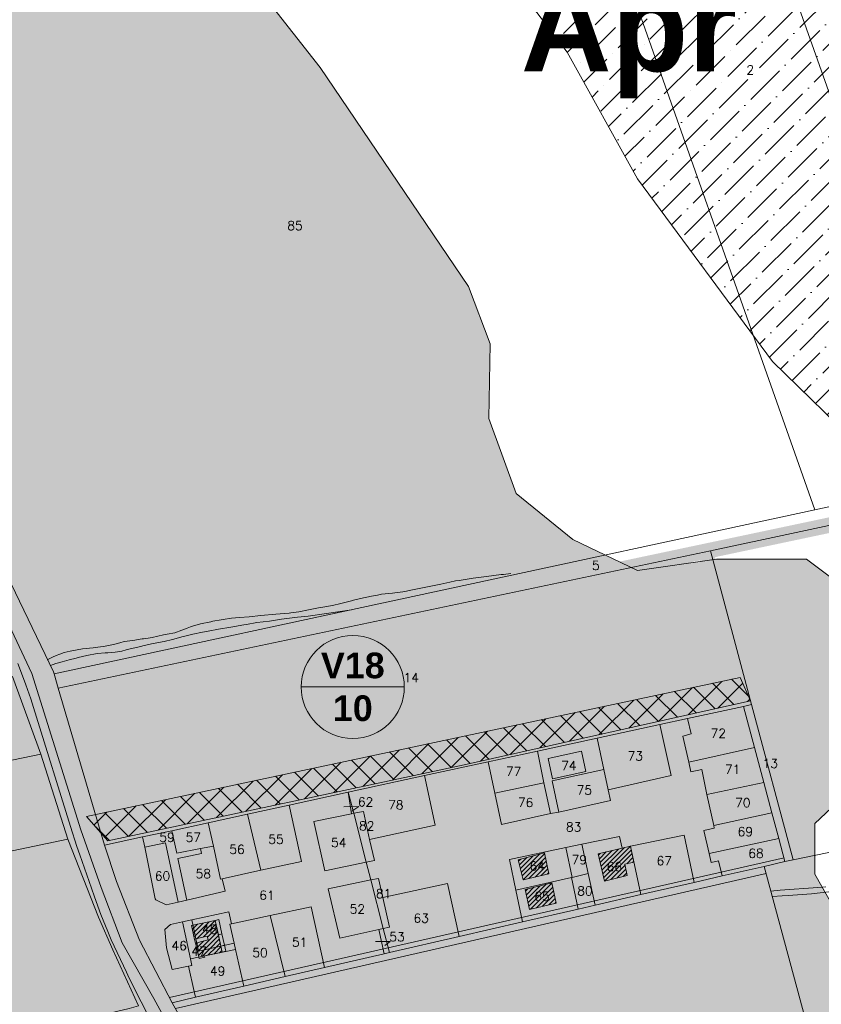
# Model space of a CAD drawing. Header units: metres. Extents: x 578835 to 593571, y 248557 to 255108.
# Tile 200 of 251: x 589790 to 590102, y 253681 to 254065. Entities that reach past the tile are written whole.
import ezdxf

# ---------------------------------------------------------------- set-up
doc = ezdxf.new("R2010")
doc.units = ezdxf.units.M
doc.linetypes.add('CACHEX2', pattern=[0.75, 0.5, -0.25])
doc.linetypes.add('SOLID_LINE', pattern=[0])
for name, color, linetype, lineweight in [('Cad-BATIMENT_BATI_LEGER13', 7, 'SOLID_LINE', 0), ('Cad-BATIMENT_BATI_PRIVE12', 7, 'SOLID_LINE', 0), ('Cad-BATIMENT_BATI_PRIVE12_HACH', 7, 'SOLID_LINE', 0), ('Cad-PARCELLAIRE_PARCELLE1', 250, 'SOLID_LINE', 0), ('Cad-RESEAU_ROUT_AXE_DE_VOIE26', 255, 'SOLID_LINE', 0), ('Cad-RESEAU_ROUT_LIMITE_DE_VOIE_P23', 8, 'SOLID_LINE', 0), ('Cad-TOPONYMIE_DETAIL_PARCELLAIR181', 7, 'SOLID_LINE', 0), ('Cad-TOPONYMIE_NUMERO_DE_PARCELL182', 250, 'SOLID_LINE', 0), ('ER', 192, 'Continuous', 18), ('PLU', 7, 'CACHEX2', 5), ('PPRI global - contour', 152, 'Continuous', 5), ('PPRI global - hachures', 152, 'Continuous', 5)]:
    doc.layers.add(name, color=color, linetype=linetype, lineweight=lineweight)
doc.layers.add('PLU nom', color=7, linetype='Continuous')
doc.styles.get("Standard").update_dxf_attribs({"font": 'arialbd_0.ttf', "height": 50})
doc.styles.add('TEXTSTYLE_45_11', font='txt.shx', dxfattribs={"oblique": 50})

msp = doc.modelspace()

# ---------------------------------------------------------------- hatches: boundary and pattern name
at = {"layer": 'Cad-BATIMENT_BATI_PRIVE12_HACH', "ltscale": 0.4}
h = msp.add_hatch(dxfattribs=at)
h.set_pattern_fill('ANSI31', color=256, scale=0.4, style=0)
h.paths.add_polyline_path([(590025.63, 253735.35), (590029.12, 253736.08), (590027.77, 253742.32), (590024.61, 253741.61), (590015.24, 253739.37), (590017.7, 253728.76), (590026.58, 253730.96)])
h = msp.add_hatch(dxfattribs=at)
h.set_pattern_fill('ANSI31', color=256, scale=0.4, style=0)
h.paths.add_polyline_path([(589984.11, 253737.07), (589986.02, 253729.21), (589996.03, 253731.62), (589994.27, 253739.71)])
h = msp.add_hatch(dxfattribs=at)
h.set_pattern_fill('ANSI31', color=256, scale=0.4, style=0)
h.paths.add_polyline_path([(589998.81, 253720.15), (589997.16, 253728.03), (589986.82, 253725.48), (589988.47, 253717.71)])
h = msp.add_hatch(dxfattribs=at)
h.set_pattern_fill('ANSI31', color=256, scale=0.4, style=0)
h.paths.add_polyline_path([(589868.18, 253703.42), (589865.94, 253713.38), (589857.28, 253711.53), (589858.4, 253706.17), (589862.83, 253707.32), (589863.2, 253705.9), (589858.77, 253704.64), (589859.45, 253701.46)])
h = msp.add_hatch(dxfattribs=at)
h.set_pattern_fill('ANSI31', color=256, scale=0.4, style=0)
h.paths.add_polyline_path([(589858.4, 253706.17), (589857.28, 253711.53), (589856.72, 253711.37), (589857.91, 253706.01)])
h = msp.add_hatch(dxfattribs=at)
h.set_pattern_fill('ANSI31', color=256, scale=0.4, style=0)
h.paths.add_polyline_path([(589859.45, 253701.46), (589858.77, 253704.64), (589858.28, 253704.59), (589859.04, 253701.42)])
h = msp.add_hatch(dxfattribs=at)
h.set_pattern_fill('ANSI31', color=256, scale=0.4, style=0)
h.paths.add_polyline_path([(589868.72, 253701.01), (589868.18, 253703.42), (589859.45, 253701.46), (589859.04, 253701.42), (589859.57, 253699.14), (589861.84, 253699.55)])
at = {"layer": 'ER', "ltscale": 0.4}
h = msp.add_hatch(dxfattribs=at)
h.set_pattern_fill('ANSI37', color=256, scale=2, style=0)
h.paths.add_polyline_path([(589824.2, 253744.48), (589963.05, 253774.12), (590074.59, 253799.02), (590070.58, 253808.18), (589815.9, 253753.96)])
at = {"layer": 'PPRI global - hachures', "ltscale": 0.4}
h = msp.add_hatch(dxfattribs=at)
h.set_pattern_fill('ANSI36', color=256, scale=2, style=0)
h.paths.add_polyline_path([(589867.73, 254209.52), (589862.12, 254225.78), (589839.13, 254252.12), (589793.71, 254331.72), (589779.69, 254358.07), (589761.74, 254405.72), (589751.65, 254441.03), (589748.28, 254471.86), (589752.21, 254483.63), (589766.79, 254495.41), (589774.63, 254507.53), (589774.63, 254515.94), (589773.51, 254528.83), (589766.78, 254553.5), (589753.32, 254574.24), (589734.82, 254597.78), (589712.94, 254614.04), (589679.3, 254634.22), (589664.16, 254642.06), (589645.09, 254653.84), (589631.07, 254669.53), (589626.03, 254696.61), (589626.03, 254714.55), (589629.4, 254729.12), (589637.25, 254742.58), (589650.15, 254759.39), (589671.46, 254776.21), (589678.19, 254782.38), (589691.09, 254798.07), (589702.86, 254802), (589728.66, 254801.44), (589751.09, 254794.71), (589772.4, 254786.86), (589785.3, 254776.21), (589792.03, 254762.2), (589790.91, 254745.38), (589781.93, 254730.8), (589769.04, 254728.56), (589762.31, 254719.03), (589764.55, 254710.06), (589776.33, 254706.7), (589795.39, 254703.9), (589800.44, 254690.44), (589804.37, 254676.43), (589820.07, 254670.83), (589835.21, 254679.79), (589854.28, 254699.41), (589866.61, 254731.37), (589871.1, 254763.32), (589863.81, 254799.19), (589853.71, 254829.46), (589841.38, 254852.45), (589817.82, 254868.14), (589798.2, 254882.16), (589788.66, 254912.99), (589788.1, 254932.61), (589796.51, 254952.22), (589807.17, 254965.12), (589820.07, 254976.33), (589835.21, 254989.78), (589849.79, 254992.58), (589862.13, 254990.34), (589872.78, 254979.69), (589872.78, 254966.24), (589861.57, 254953.91), (589860.44, 254941.01), (589863.81, 254924.2), (589877.27, 254910.18), (589891.85, 254902.9), (589908.11, 254891.12), (589921.57, 254879.91), (589938.39, 254878.79), (589955.22, 254875.43), (589979.89, 254862.54), (589989.43, 254853.01), (589999.52, 254842.92), (590009.05, 254836.19), (590030.36, 254836.19), (590070.18, 254842.36), (590082.52, 254844.04), (590079.3, 254858.47), (590075.1, 254875.14), (590073.23, 254890.46), (590067.89, 254908.87), (590060.01, 254935.76), (590057.87, 254947.04), (590055.52, 254958.17), (590054.24, 254970.76), (590052.86, 254978.58), (590046.39, 254997.3), (590033.57, 255034.83), (590023.88, 255060.83), (590021.74, 255066.48), (590015.07, 255080.12), (590006.83, 255091.45), (589999.43, 255100.88), (589954.56, 255082.38), (589909.7, 255061.08), (589876.05, 255040.9), (589829.51, 255015.12), (589812.12, 254999.98), (589802.03, 254978.68), (589777.92, 254947.29), (589754.29, 254925.39), (589732.98, 254912.5), (589718.4, 254901.28), (589707.18, 254877.74), (589696.43, 254864.8), (589665.59, 254857.52), (589645.96, 254862), (589631.82, 254871.08), (589625.14, 254876.25), (589594.9, 254899.64), (589546.14, 254936.69), (589528.59, 254939.61), (589485.68, 254935.71), (589455.45, 254930.84), (589457.4, 254917.19), (589271.45, 254843.83), (589174.92, 254806.04), (589453.41, 253863.98), (589983.36, 253879.56), (589972.58, 253909.07), (589973.14, 253938.22), (589964.73, 253960.64), (589906.95, 254046.02), (589873.87, 254088.06), (589868.26, 254111.6), (589873.87, 254171.02)])
h = msp.add_hatch(dxfattribs=at)
h.set_pattern_fill('ANSI36', color=256, scale=2, style=0)
h.paths.add_polyline_path([(590256.64, 254237.65), (590216.05, 254376.92), (590196.3, 254443.81), (590176.56, 254504.12), (590159, 254567.73), (590152.42, 254557.86), (590171.07, 254495.35), (590185.33, 254453.68), (590201.79, 254323.18), (590228.12, 254263.97), (590228.12, 254226.68), (590218.24, 254212.43), (590169.85, 254215.39), (590146.81, 254220.88), (590132.55, 254234.04), (590110.61, 254234.04), (590099.64, 254221.97), (590090.86, 254204.43), (590064.53, 254185.79), (590041.49, 254185.79), (590023.94, 254187.98), (590006.39, 254203.33), (589971.28, 254215.39), (589951.53, 254209.91), (589935.08, 254198.95), (589929.59, 254179.21), (589930.69, 254150.69), (589953.73, 254116.7), (590003.1, 254052), (590030.52, 254002.65), (590083.18, 253931.37), (590118.33, 253897), (590136.32, 253884.05), (590366.81, 253890.83), (590352.09, 253937.18), (590316.98, 254047.94)])
h = msp.add_hatch(dxfattribs=at)
h.set_pattern_fill('ANSI36', color=256, scale=2, style=0)
h.paths.add_polyline_path([(590715.48, 252661.55), (590674.88, 252827.13), (590651.85, 253015.75), (590611.25, 253128.7), (590566.14, 253332.28), (590550.78, 253375.05), (590509.09, 253485.81), (590446.56, 253660.17), (590381.71, 253843.97), (590366.81, 253890.83), (590136.32, 253884.05), (590145.76, 253877.26), (590161.12, 253856.43), (590166.6, 253838.88), (590189.64, 253827.91), (590220.36, 253837.78), (590246.69, 253831.2), (590268.63, 253807.08), (590275.21, 253774.18), (590245.59, 253719.35), (590208.29, 253693.03), (590170.99, 253688.64), (590130.4, 253698.51), (590113.94, 253706.19), (590099.68, 253731.41), (590099.68, 253751.15), (590119.43, 253769.79), (590131.5, 253788.44), (590131.5, 253810.37), (590122.72, 253834.49), (590096.39, 253854.23), (590061.28, 253854.23), (590030.57, 253849.85), (590005.33, 253861.91), (589983.66, 253879.57), (589453.41, 253863.98), (590027.98, 251920.34), (590783.75, 251684.82), (590783.72, 251685.19), (590768.38, 251803.29), (590760.71, 252002.68), (590771.45, 252133.06), (590753.03, 252301.77), (590740.76, 252449.02)])
h.paths.add_polyline_path([(590222.37, 253304.01), (590198.61, 253307.76), (590169.84, 253304.01), (590153.59, 253310.26), (590026.03, 253286.51), (590026.03, 253295.26), (590021.03, 253315.26), (590024.78, 253349.01), (590034.78, 253375.26), (590062.29, 253414.02), (590076.05, 253434.02), (590076.05, 253461.52), (590071.05, 253516.52), (590048.54, 253582.77), (590069.8, 253619.03), (590083.55, 253622.78), (590103.56, 253615.28), (590118.57, 253596.53), (590149.83, 253529.02), (590186.1, 253535.27), (590202.36, 253541.52), (590204.86, 253559.02), (590196.11, 253587.77), (590194.86, 253609.03), (590202.36, 253625.28), (590264.89, 253695.28), (590279.9, 253701.53), (590288.65, 253701.53), (590327.42, 253585.27), (590339.92, 253542.77), (590354.93, 253531.52), (590372.44, 253531.52), (590403.7, 253542.77), (590414.96, 253535.27), (590421.21, 253506.52), (590419.96, 253476.52), (590419.96, 253459.02), (590391.2, 253405.27), (590352.43, 253361.51), (590332.42, 253356.51), (590309.91, 253341.51), (590292.4, 253325.26), (590269.89, 253310.26), (590246.13, 253310.26)], flags=16)

# ---------------------------------------------------------------- linework, layer by layer
at = {"layer": 'Cad-BATIMENT_BATI_LEGER13'}
for points in [[(589868.62, 253708.15), (589867.4, 253713.72), (589865.94, 253713.38), (589867.24, 253707.81), (589868.62, 253708.15), (589868.62, 253708.15), (589868.62, 253708.15)], [(589868.62, 253708.15), (589867.4, 253713.72), (589865.94, 253713.38), (589867.24, 253707.81), (589868.62, 253708.15), (589868.62, 253708.15), (589868.62, 253708.15)], [(589858.28, 253704.59), (589858.77, 253704.64), (589858.4, 253706.17), (589857.91, 253706.01), (589858.28, 253704.59), (589858.28, 253704.59)], [(589858.28, 253704.59), (589858.77, 253704.64), (589858.4, 253706.17), (589857.91, 253706.01), (589858.28, 253704.59), (589858.28, 253704.59)], [(589858.77, 253704.64), (589863.2, 253705.9), (589862.83, 253707.32), (589858.4, 253706.17), (589858.77, 253704.64), (589858.77, 253704.64)], [(589858.77, 253704.64), (589863.2, 253705.9), (589862.83, 253707.32), (589858.4, 253706.17), (589858.77, 253704.64), (589858.77, 253704.64)], [(589869.64, 253703.77), (589868.62, 253708.15), (589867.24, 253707.81), (589868.18, 253703.42), (589868.18, 253703.42), (589869.64, 253703.77), (589869.64, 253703.77)], [(589869.64, 253703.77), (589868.62, 253708.15), (589867.24, 253707.81), (589868.18, 253703.42), (589868.18, 253703.42), (589869.64, 253703.77), (589869.64, 253703.77)], [(589870.17, 253701.36), (589869.64, 253703.77), (589868.18, 253703.42), (589868.72, 253701.01), (589868.72, 253701.01), (589870.17, 253701.36), (589870.17, 253701.36)], [(589870.17, 253701.36), (589869.64, 253703.77), (589868.18, 253703.42), (589868.72, 253701.01), (589868.72, 253701.01), (589870.17, 253701.36), (589870.17, 253701.36)], [(589859.69, 253698.59), (589861.96, 253699.11), (589861.84, 253699.55), (589859.57, 253699.14), (589859.69, 253698.59), (589859.69, 253698.59)], [(589859.69, 253698.59), (589861.96, 253699.11), (589861.84, 253699.55), (589859.57, 253699.14), (589859.69, 253698.59), (589859.69, 253698.59)]]:
    msp.add_lwpolyline(points, close=True, dxfattribs=at)
at = {"layer": 'Cad-BATIMENT_BATI_PRIVE12'}
for points in [[(590025.63, 253735.35), (590029.12, 253736.08), (590027.77, 253742.32), (590024.61, 253741.61), (590015.24, 253739.37), (590017.7, 253728.76), (590026.58, 253730.96), (590025.63, 253735.35), (590025.63, 253735.35)], [(589984.11, 253737.07), (589986.02, 253729.21), (589996.03, 253731.62), (589994.27, 253739.71), (589984.11, 253737.07), (589984.11, 253737.07)], [(589998.81, 253720.15), (589997.16, 253728.03), (589986.82, 253725.48), (589988.47, 253717.71), (589998.81, 253720.15), (589998.81, 253720.15)], [(589868.18, 253703.42), (589865.94, 253713.38), (589857.28, 253711.53), (589858.4, 253706.17), (589862.83, 253707.32), (589863.2, 253705.9), (589858.77, 253704.64), (589859.45, 253701.46), (589859.45, 253701.46), (589868.18, 253703.42), (589868.18, 253703.42)], [(589858.4, 253706.17), (589857.28, 253711.53), (589856.72, 253711.37), (589857.91, 253706.01), (589858.4, 253706.17), (589858.4, 253706.17), (589858.4, 253706.17), (589858.4, 253706.17), (589858.4, 253706.17), (589858.4, 253706.17), (589858.4, 253706.17)], [(589859.45, 253701.46), (589858.77, 253704.64), (589858.28, 253704.59), (589858.28, 253704.59), (589859.04, 253701.42), (589859.04, 253701.42), (589859.45, 253701.46), (589859.45, 253701.46)], [(589868.72, 253701.01), (589868.18, 253703.42), (589859.45, 253701.46), (589859.04, 253701.42), (589859.57, 253699.14), (589861.84, 253699.55), (589868.72, 253701.01), (589868.72, 253701.01)]]:
    msp.add_lwpolyline(points, close=True, dxfattribs=at)
at = {"layer": 'Cad-PARCELLAIRE_PARCELLE1'}
for points in [[(590158.36, 253886.24), (590050.32, 254191.36), (590047.49, 254199.48), (590063.12, 254204.71), (590066.27, 254194.72), (590146.61, 254216.45), (590232.24, 254239.73), (590335.16, 253941.54), (590304.27, 253930.79), (590160.92, 253879.33), (590158.36, 253886.24), (590158.36, 253886.24)], [(590099.6, 253873.47), (590158.36, 253886.24), (590050.32, 254191.36), (590047.49, 254199.48), (590028.73, 254193.21), (590021.93, 254190.86), (590002.29, 254184.3), (589994.85, 254181.66), (589991.4, 254180.48), (590016.34, 254109.68), (590099.6, 253873.47), (590099.6, 253873.47)], [(590075.02, 253797.59), (590059, 253857.56), (590160.92, 253879.33), (590311.31, 253910.87), (590341.76, 253833.4), (590346.79, 253820.68), (590345.56, 253789.36), (590091.18, 253737.09), (590075.02, 253797.59), (590075.02, 253797.59)], [(590059, 253857.56), (590160.92, 253879.33), (590158.36, 253886.24), (590099.6, 253873.47), (589803.26, 253809.53), (589804.8, 253803.97), (590059, 253857.56), (590059, 253857.56)], [(590050.1, 253792.15), (590071.87, 253796.89), (590075.02, 253797.59), (590059, 253857.56), (589804.8, 253803.97), (589822.83, 253742.74), (589837.72, 253746), (589849.14, 253748.41), (589863.3, 253751.5), (589878.6, 253754.81), (589894.86, 253758.41), (589917.85, 253763.36), (589947.55, 253769.88), (589972.33, 253775.21), (589991.59, 253779.4), (590014.8, 253784.48), (590039.25, 253789.78), (590050.1, 253792.15), (590050.1, 253792.15)], [(589797.99, 253778.21), (589787.03, 253808.5), (589611.72, 253775.4), (589584.79, 253770.24), (589599.28, 253737.12), (589727.12, 253763.52), (589797.99, 253778.21), (589797.99, 253778.21)], [(590050.54, 253775.13), (590076.19, 253780.86), (590071.87, 253796.89), (590050.1, 253792.15), (590051.51, 253786.13), (590048.28, 253785.31), (590050.54, 253775.13), (590050.54, 253775.13)], [(590082.96, 253755.34), (590079.82, 253767.13), (590076.19, 253780.86), (590071.87, 253796.89), (590075.02, 253797.59), (590091.18, 253737.09), (590088.02, 253736.38), (590085.62, 253745.32), (590082.96, 253755.34), (590082.96, 253755.34)], [(590008.9, 253743.18), (590002.67, 253741.88), (589980.64, 253737.23), (589983.14, 253725.18), (589985.75, 253712.8), (589961, 253707.15), (589956.54, 253727.83), (589931.29, 253722.36), (589929.59, 253729.79), (589926.59, 253729.21), (589924.86, 253736.08), (589928.01, 253736.8), (589926.17, 253745), (589951.74, 253750.5), (589947.55, 253769.88), (589972.33, 253775.21), (589974.91, 253763.05), (589977.6, 253750.79), (589996.61, 253755.08), (589999.85, 253755.68), (590020.08, 253760.17), (590019.15, 253764.34), (590043.65, 253769.97), (590039.25, 253789.78), (590050.1, 253792.15), (590051.51, 253786.13), (590048.28, 253785.31), (590050.54, 253775.13), (590051.36, 253771.4), (590055.57, 253772.21), (590057.63, 253762.57), (590060.29, 253750.42), (590060.46, 253749.43), (590056.42, 253748.53), (590058.42, 253739.45), (590059.2, 253736.06), (590062.12, 253736.64), (590063.52, 253730.74), (590052.69, 253728.26), (590048.74, 253746.66), (590027.77, 253742.32), (590024.61, 253741.61), (590023.49, 253746.2), (590008.9, 253743.18), (590008.9, 253743.18)], [(590017.41, 253772.21), (590014.8, 253784.48), (590039.25, 253789.78), (590043.65, 253769.97), (590019.15, 253764.34), (590017.41, 253772.21), (590017.41, 253772.21)], [(590091.18, 253737.09), (590345.56, 253789.36), (590345.51, 253782.11), (590344.62, 253721.62), (590143.97, 253669.21), (590100.51, 253657.84), (590079.95, 253734.47), (590088.02, 253736.38), (590091.18, 253737.09), (590091.18, 253737.09)], [(590017.41, 253772.21), (590014.8, 253784.48), (589991.59, 253779.4), (589994.1, 253767.12), (589996.61, 253755.08), (589999.85, 253755.68), (589997.34, 253767.85), (590017.41, 253772.21), (590017.41, 253772.21)], [(589994.1, 253767.12), (589991.59, 253779.4), (589972.33, 253775.21), (589974.91, 253763.05), (589994.1, 253767.12), (589994.1, 253767.12)], [(590057.63, 253762.57), (590079.82, 253767.13), (590076.19, 253780.86), (590050.54, 253775.13), (590051.36, 253771.4), (590055.57, 253772.21), (590057.63, 253762.57), (590057.63, 253762.57)], [(589613.48, 253704.66), (589599.28, 253737.12), (589727.12, 253763.52), (589797.99, 253778.21), (589808.54, 253745.1), (589744.64, 253731.68), (589681.84, 253718.9), (589613.48, 253704.66), (589613.48, 253704.66)], [(590017.41, 253772.21), (589997.34, 253767.85), (589999.85, 253755.68), (590020.08, 253760.17), (590019.15, 253764.34), (590017.41, 253772.21), (590017.41, 253772.21)], [(589926.17, 253745), (589951.74, 253750.5), (589947.55, 253769.88), (589917.85, 253763.36), (589919.95, 253755.18), (589923.75, 253755.94), (589926.17, 253745), (589926.17, 253745)], [(589994.1, 253767.12), (589974.91, 253763.05), (589977.6, 253750.79), (589996.61, 253755.08), (589994.1, 253767.12), (589994.1, 253767.12)], [(590060.29, 253750.42), (590082.96, 253755.34), (590079.82, 253767.13), (590057.63, 253762.57), (590060.29, 253750.42), (590060.29, 253750.42)], [(589929.7, 253709.85), (589931.83, 253700.33), (589908.62, 253695.02), (589903.33, 253718.66), (589887.46, 253715.31), (589872.32, 253712.13), (589871.35, 253716.74), (589856.86, 253713.62), (589853.29, 253712.87), (589848.53, 253711.8), (589846.3, 253709.82), (589847.06, 253702.76), (589849.27, 253694.25), (589855.58, 253695.56), (589857.81, 253685.71), (589858.34, 253683.42), (589849.28, 253681.32), (589836.5, 253705.76), (589827.58, 253728.53), (589822.83, 253742.74), (589837.72, 253746), (589838.56, 253741.95), (589842.64, 253721.89), (589842.84, 253721.46), (589846.88, 253719.46), (589851.58, 253720.53), (589854.89, 253721.36), (589869.83, 253724.86), (589868.69, 253729.66), (589883.83, 253732.95), (589899.6, 253736.4), (589894.86, 253758.41), (589917.85, 253763.36), (589919.14, 253754.99), (589904.39, 253751.97), (589908.65, 253732.71), (589924.86, 253736.08), (589926.59, 253729.21), (589910.07, 253725.69), (589914.5, 253706.44), (589929.7, 253709.85), (589929.7, 253709.85)], [(589919.95, 253755.18), (589917.85, 253763.36), (589919.14, 253754.99), (589919.95, 253755.18), (589919.95, 253755.18)], [(589883.83, 253732.95), (589878.6, 253754.81), (589894.86, 253758.41), (589899.6, 253736.4), (589883.83, 253732.95), (589883.83, 253732.95)], [(589926.17, 253745), (589928.01, 253736.8), (589924.86, 253736.08), (589919.95, 253755.18), (589923.75, 253755.94), (589926.17, 253745), (589926.17, 253745)], [(589883.83, 253732.95), (589878.6, 253754.81), (589863.3, 253751.5), (589865.3, 253742.42), (589868.12, 253729.51), (589868.69, 253729.66), (589883.83, 253732.95), (589883.83, 253732.95)], [(589919.95, 253755.18), (589919.14, 253754.99), (589904.39, 253751.97), (589908.65, 253732.71), (589924.86, 253736.08), (589919.95, 253755.18), (589919.95, 253755.18)], [(590058.42, 253739.45), (590085.62, 253745.32), (590082.96, 253755.34), (590060.29, 253750.42), (590060.46, 253749.43), (590056.42, 253748.53), (590058.42, 253739.45), (590058.42, 253739.45)], [(589854.89, 253721.36), (589851.58, 253720.53), (589846.58, 253743.63), (589838.56, 253741.95), (589837.72, 253746), (589849.14, 253748.41), (589851.03, 253739.65), (589860.28, 253741.44), (589860.6, 253739.57), (589851.45, 253737.58), (589854.89, 253721.36), (589854.89, 253721.36)], [(589865.3, 253742.42), (589863.3, 253751.5), (589849.14, 253748.41), (589851.03, 253739.65), (589860.28, 253741.44), (589865.3, 253742.42), (589865.3, 253742.42)], [(589836.04, 253680.08), (589826.12, 253701.88), (589820.51, 253714.67), (589808.54, 253745.1), (589744.64, 253731.68), (589681.84, 253718.9), (589613.48, 253704.66), (589643.57, 253634.3), (589832.5, 253679.01), (589836.04, 253680.08), (589836.04, 253680.08)], [(590011.35, 253731.68), (590014.05, 253719.31), (590031.91, 253723.5), (590027.77, 253742.32), (590024.61, 253741.61), (590023.49, 253746.2), (590008.9, 253743.18), (590011.35, 253731.68), (590011.35, 253731.68)], [(590027.77, 253742.32), (590031.91, 253723.5), (590052.69, 253728.26), (590048.74, 253746.66), (590027.77, 253742.32), (590027.77, 253742.32)], [(590058.42, 253739.45), (590085.62, 253745.32), (590088.02, 253736.38), (590079.95, 253734.47), (590063.52, 253730.74), (590062.12, 253736.64), (590059.2, 253736.06), (590058.42, 253739.45), (590058.42, 253739.45)], [(589851.58, 253720.53), (589846.58, 253743.63), (589838.56, 253741.95), (589842.64, 253721.89), (589842.84, 253721.46), (589846.88, 253719.46), (589851.58, 253720.53), (589851.58, 253720.53)], [(589854.89, 253721.36), (589851.45, 253737.58), (589860.6, 253739.57), (589860.28, 253741.44), (589865.3, 253742.42), (589868.12, 253729.51), (589868.69, 253729.66), (589869.83, 253724.86), (589854.89, 253721.36), (589854.89, 253721.36)], [(590004.81, 253730.13), (589983.14, 253725.18), (589980.64, 253737.23), (590002.67, 253741.88), (590005.14, 253730.16), (590004.81, 253730.13), (590004.81, 253730.13)], [(590005.14, 253730.16), (590002.67, 253741.88), (590008.9, 253743.18), (590011.35, 253731.68), (590005.14, 253730.16), (590005.14, 253730.16)], [(589985.75, 253712.8), (590007.42, 253717.75), (590014.05, 253719.31), (590031.91, 253723.5), (590052.69, 253728.26), (590063.52, 253730.74), (590079.95, 253734.47), (590100.51, 253657.84), (590016.8, 253634.16), (589982.29, 253623.11), (589956.45, 253614.78), (589897.06, 253595.84), (589849.28, 253681.32), (589858.34, 253683.42), (589877.17, 253687.8), (589893.26, 253691.5), (589908.62, 253695.02), (589931.83, 253700.33), (589933.85, 253700.84), (589961, 253707.15), (589985.75, 253712.8), (589985.75, 253712.8)], [(589931.49, 253710.22), (589926.59, 253729.21), (589910.07, 253725.69), (589914.5, 253706.44), (589929.7, 253709.85), (589931.49, 253710.22), (589931.49, 253710.22)], [(589931.29, 253722.36), (589929.59, 253729.79), (589926.59, 253729.21), (589931.49, 253710.22), (589933.92, 253710.76), (589931.29, 253722.36), (589931.29, 253722.36)], [(590004.81, 253730.13), (590007.42, 253717.75), (589985.75, 253712.8), (589983.14, 253725.18), (590004.81, 253730.13), (590004.81, 253730.13)], [(590004.81, 253730.13), (590007.42, 253717.75), (590014.05, 253719.31), (590011.35, 253731.68), (590005.14, 253730.16), (590004.81, 253730.13), (590004.81, 253730.13)], [(589931.29, 253722.36), (589956.54, 253727.83), (589961, 253707.15), (589933.85, 253700.84), (589931.49, 253710.22), (589933.92, 253710.76), (589931.29, 253722.36), (589931.29, 253722.36)], [(589887.46, 253715.31), (589893.26, 253691.5), (589908.62, 253695.02), (589903.33, 253718.66), (589887.46, 253715.31), (589887.46, 253715.31)], [(589856.33, 253698.41), (589853.29, 253712.87), (589856.86, 253713.62), (589859.45, 253701.46), (589873.37, 253704.53), (589873.9, 253702.12), (589856.33, 253698.41), (589856.33, 253698.41)], [(589873.37, 253704.53), (589871.67, 253711.97), (589872.32, 253712.13), (589871.35, 253716.74), (589856.86, 253713.62), (589859.45, 253701.46), (589873.37, 253704.53), (589873.37, 253704.53)], [(589873.37, 253704.53), (589871.67, 253711.97), (589872.32, 253712.13), (589887.46, 253715.31), (589893.26, 253691.5), (589877.17, 253687.8), (589873.9, 253702.12), (589873.37, 253704.53), (589873.37, 253704.53)], [(589856.33, 253698.41), (589853.29, 253712.87), (589848.53, 253711.8), (589846.3, 253709.82), (589847.06, 253702.76), (589849.27, 253694.25), (589855.58, 253695.56), (589856.88, 253695.78), (589856.33, 253698.41), (589856.33, 253698.41)], [(589931.49, 253710.22), (589933.85, 253700.84), (589931.83, 253700.33), (589929.7, 253709.85), (589931.49, 253710.22), (589931.49, 253710.22)], [(589856.33, 253698.41), (589856.88, 253695.78), (589855.58, 253695.56), (589857.81, 253685.71), (589858.34, 253683.42), (589877.17, 253687.8), (589873.9, 253702.12), (589856.33, 253698.41), (589856.33, 253698.41)]]:
    msp.add_lwpolyline(points, close=True, dxfattribs=at)
msp.add_lwpolyline([(590016.34, 254109.68), (590099.6, 253873.47), (589803.26, 253809.53), (589803.03, 253810.29), (589779.77, 253858.38), (589755.8, 253908.98), (589735.22, 253953.5), (589724.56, 253975.34), (589693.58, 254041.5), (589686.64, 254061.31), (589684.23, 254068.36)], dxfattribs=at)
at = {"layer": 'Cad-RESEAU_ROUT_AXE_DE_VOIE26'}
for points in [[(589674.27, 254074.59), (589681.7, 254051.58), (589687.81, 254036.27), (589715.52, 253975.75), (589749.34, 253905.88), (589794.58, 253809.66), (589813.66, 253748.79), (589821.52, 253726.31), (589829.73, 253704.71), (589842.09, 253682.94), (589864.45, 253642.07), (589890.76, 253593.2), (589927.12, 253504.33), (589941.3, 253466.44), (589949.87, 253441.55), (589965.16, 253383.66), (589989.39, 253276.48)], [(589687.81, 254036.27), (589715.52, 253975.75), (589749.34, 253905.88), (589794.58, 253809.66), (589813.66, 253748.79), (589821.52, 253726.31), (589829.73, 253704.71), (589842.09, 253682.94), (589864.45, 253642.07), (589890.76, 253593.2), (589927.12, 253504.33), (589941.3, 253466.44), (589949.87, 253441.55), (589965.16, 253383.66)]]:
    msp.add_lwpolyline(points, dxfattribs=at)
at = {"layer": 'Cad-RESEAU_ROUT_LIMITE_DE_VOIE_P23'}
for p, q in [((590087.64, 253737.86), (589848.2, 253683.35)), ((589850.54, 253679.02), (590080.7, 253731.75))]:
    msp.add_line(p, q, dxfattribs=at)
for points in [[(589800.55, 253815.01), (589801.61, 253815.55), (589802.31, 253815.92), (589802.64, 253816.08), (589803.97, 253816.7), (589805.5, 253817.22), (589807.18, 253817.83), (589808.32, 253818.17), (589809.51, 253818.43), (589814.33, 253819.31), (589818.49, 253819.69), (589819.26, 253819.79), (589822.31, 253820.2), (589823.12, 253820.36), (589826.34, 253821.07), (589828.87, 253821.71), (589830.57, 253822.12), (589833.89, 253822.62), (589837.53, 253823.16), (589838, 253823.21), (589839.92, 253823.44), (589841.43, 253823.8), (589845.79, 253824.72), (589848.04, 253825.11), (589849.54, 253825.41), (589850.24, 253825.62), (589853.01, 253826.59), (589855.04, 253827.4), (589856.4, 253827.92), (589857.15, 253828.16), (589860.21, 253829.01), (589864.29, 253829.88), (589865.09, 253830.04), (589868.32, 253830.66), (589869.93, 253830.82), (589871.5, 253831.13), (589872.29, 253831.23), (589875.51, 253831.56), (589879.29, 253831.83), (589883.72, 253832.27), (589889.68, 253832.86), (589894.75, 253833.28), (589895.51, 253833.36), (589898.55, 253833.74), (589902.34, 253834.58), (589906.29, 253835.33), (589907.21, 253835.49), (589910.88, 253836.11), (589911.7, 253836.26), (589914.98, 253836.96), (589919.13, 253838.09), (589919.83, 253838.28), (589922.65, 253838.94), (589926.96, 253839.8), (589929.23, 253840.3), (589930.76, 253840.59), (589935.13, 253841.06), (589935.93, 253841.15), (589939.11, 253841.58), (589939.88, 253841.71), (589942.93, 253842.32), (589945.42, 253842.9), (589949.43, 253843.68), (589953.96, 253844.53), (589957.38, 253845.31), (589959.66, 253845.78), (589961.02, 253846.02), (589966.55, 253846.88), (589971.66, 253847.49), (589977.39, 253848.24), (589978.34, 253848.36), (589981.24, 253848.71)], [(589801.82, 253812.87), (589803.88, 253813.55), (589806.36, 253814.3), (589809.09, 253815.05), (589811.77, 253815.73), (589812.62, 253815.94), (589816.02, 253816.75), (589816.68, 253816.88), (589819.36, 253817.36), (589820.12, 253817.46), (589823.17, 253817.72), (589824.15, 253817.76), (589826.97, 253817.98), (589828.84, 253818.22), (589829.65, 253818.41), (589831.24, 253818.88), (589832.83, 253819.37), (589837.01, 253820.29), (589837.83, 253820.48), (589841.11, 253821.25), (589845.31, 253822.04), (589846.13, 253822.21), (589849.37, 253822.92), (589853.47, 253824.09), (589854.22, 253824.29), (589857.23, 253825.09), (589860.98, 253825.84), (589863.22, 253826.2), (589867.26, 253826.99), (589872.05, 253827.79), (589877.13, 253828.65), (589878.14, 253828.83), (589882.2, 253829.56), (589887.09, 253830.13), (589891.77, 253830.82), (589892.83, 253830.97), (589897.02, 253831.54), (589898.06, 253831.65), (589902.24, 253832.06), (589903.19, 253832.18), (589919.06, 253834.53)], [(589789.03, 253813.6), (589790.11, 253810.85), (589792.15, 253805.33), (589794.1, 253799.76), (589795.2, 253796.41), (589799.35, 253783), (589805.92, 253761.74), (589809.59, 253750.01), (589812.09, 253742.2), (589813.18, 253738.94), (589817.73, 253725.94), (589818.95, 253722.55), (589821.45, 253715.78), (589824.11, 253709.07), (589825.49, 253705.87), (589831.41, 253693.26), (589832.53, 253690.94), (589837.16, 253681.69), (589840.74, 253674.58)], [(590082.53, 253724.88), (590086.15, 253725.15), (590100.83, 253726.26), (590104, 253726.48)], [(590083.11, 253722.74), (590086.98, 253722.98), (590089.25, 253723.14), (590098.35, 253723.84), (590105.11, 253724.56)]]:
    msp.add_lwpolyline(points, dxfattribs=at)
at = {"layer": 'Cad-TOPONYMIE_DETAIL_PARCELLAIR181'}
for points in [[(590010.46, 253771.51), (590008.72, 253779.4), (589995.69, 253776.52), (589997.43, 253768.64), (590010.46, 253771.51), (590010.46, 253771.51), (590010.46, 253771.51)], [(589916.18, 253757.76), (589921.95, 253757.8), (589919.21, 253756), (589919.21, 253756)], [(589928.45, 253705.17), (589934.22, 253705.21), (589932.13, 253703.59), (589932.13, 253703.59)]]:
    msp.add_lwpolyline(points, dxfattribs=at)
at = {"layer": 'ER', "ltscale": 0.4}
msp.add_lwpolyline([(589824.2, 253744.48), (589963.05, 253774.12), (590074.59, 253799.02), (590070.58, 253808.18), (589815.9, 253753.96)], close=True, dxfattribs=at)
msp.add_lwpolyline([(589899.53, 253804.44), (589939.69, 253804.44)], dxfattribs=at)
msp.add_lwpolyline([(589924.67, 253770.92, 0, 4, 0), (589922.93, 253784.88, 6, 6, 0)], format="xyseb", dxfattribs=at)
msp.add_circle((589919.61, 253804.44), 20.08, dxfattribs=at)
at = {"layer": 'PLU', "color": 7, "ltscale": 2, "const_width": 6}
for points in [[(589679.71, 254076.32), (589693.59, 254041.54), (589792.92, 253831.14), (589804.79, 253804.02)], [(589917.81, 253827.9), (590137.89, 253874.44), (590161.45, 253817.6), (590213.6, 253687.64), (590309.34, 253637.06), (590334.25, 253560.79), (590354.48, 253489.2), (589965.87, 253396.94)], [(590147.17, 253439.9), (590147.17, 253439.9), (590147.17, 253439.9), (590099.34, 253656.4), (590080.75, 253732.95), (590091.63, 253735.23), (590074.06, 253794.92), (590056.48, 253859.54)], [(589751.24, 253790.88), (589917.81, 253827.9)], [(589751.24, 253790.88), (589751.24, 253790.88), (589781.75, 253704.75), (589844.91, 253580.28), (589890.37, 253596.08), (589968.14, 253400.55)]]:
    msp.add_lwpolyline(points, dxfattribs=at)
at = {"layer": 'PPRI global - contour'}
for points in [[(589953.73, 254116.7), (590003.1, 254052), (590030.52, 254002.65), (590083.18, 253931.37), (590118.33, 253897)], [(590122.72, 253834.49), (590096.39, 253854.23), (590061.28, 253854.23), (590030.57, 253849.85), (590005.33, 253861.91), (589983.23, 253879.92), (589972.58, 253909.07), (589973.14, 253938.22), (589964.73, 253960.64), (589906.95, 254046.02), (589873.87, 254088.06)], [(590113.94, 253706.19), (590099.68, 253731.41), (590099.68, 253751.15), (590119.43, 253769.79)]]:
    msp.add_lwpolyline(points, dxfattribs=at).dxf.unprotected_set("ltscale", 0)

# ---------------------------------------------------------------- texts
at = {"layer": 'Cad-TOPONYMIE_NUMERO_DE_PARCELL182', "style": 'TEXTSTYLE_45_11'}
for s, height, p in [('2', 3.49, (590072.97, 254043.34)), ('85', 3.491, (589894.06, 253982.63)), ('5', 3.49, (590012.81, 253850.09)), ('14', 3.491, (589939.36, 253806.31)), ('72', 3.491, (590059.05, 253784.65)), ('73', 3.491, (590026.67, 253775.79)), ('74', 3.491, (590000.78, 253772.03)), ('13', 3.491, (590079.26, 253772.88)), ('77', 3.491, (589979.25, 253769.77)), ('71', 3.491, (590064.61, 253770.63)), ('75', 3.491, (590006.86, 253762.51)), ('62', 3.491, (589921.57, 253757.88)), ('78', 3.491, (589933.37, 253756.76)), ('76', 3.491, (589983.94, 253757.68)), ('70', 3.491, (590068.59, 253757.59)), ('82', 3.491, (589922.03, 253748.55)), ('83', 3.491, (590002.63, 253748.11)), ('69', 3.491, (590069.55, 253746.3)), ('59', 3.491, (589844.19, 253744.09)), ('57', 3.491, (589854.45, 253744.07)), ('55', 3.491, (589886.69, 253743.34)), ('54', 3.491, (589911.12, 253742.05)), ('56', 3.491, (589871.5, 253739.38)), ('68', 3.491, (590073.73, 253737.85)), ('64', 3.491, (589988.47, 253732.87)), ('79', 3.491, (590004.87, 253735.32)), ('67', 3.491, (590037.95, 253734.93)), ('60', 3.491, (589842.45, 253729.01)), ('58', 3.491, (589858.33, 253729.91)), ('66', 3.491, (590018.53, 253732.63)), ('61', 3.491, (589883.15, 253721.52)), ('81', 3.491, (589928.59, 253722.13)), ('80', 3.491, (590007.04, 253723.18)), ('65', 3.491, (589990.33, 253721.1)), ('52', 3.491, (589918.38, 253716.14)), ('63', 3.491, (589943.25, 253712.55)), ('48', 3.491, (589860.82, 253708.26)), ('51', 3.491, (589895.86, 253703.2)), ('53', 3.491, (589933.84, 253705.3)), ('46', 3.491, (589848.95, 253701.81)), ('47', 3.491, (589856.64, 253699.67)), ('50', 3.491, (589880.46, 253699.12)), ('49', 3.491, (589863.92, 253691.92))]:
    msp.add_text(s, height=height, rotation=359.5887, dxfattribs=at).set_placement(p)
at = {"layer": 'ER', "ltscale": 0.4, "insert": (589919.61, 253804.44), "char_height": 10, "width": 16.8329, "attachment_point": 5}
msp.add_mtext('V18\\P10', dxfattribs=at)
at = {"layer": 'PLU nom', "insert": (590027.22, 254079.54), "char_height": 35, "width": 195.3422, "attachment_point": 2}
msp.add_mtext('Apr', dxfattribs=at)

doc.saveas('drawing.dxf')
